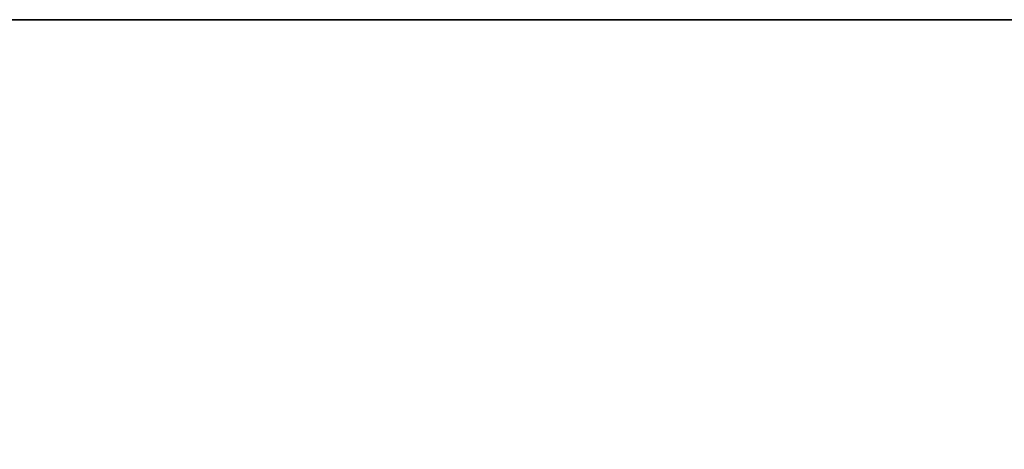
# Model space of a CAD drawing. Header units: millimetres. Extents: x -309 to 8059, y -96 to 57.
# Tile 43 of 99: x 2680 to 2725, y -20 to 0. Entities that reach past the tile are written whole.
import ezdxf

# ---------------------------------------------------------------- set-up
doc = ezdxf.new("R2010")
doc.units = ezdxf.units.MM
doc.layers.add('152', color=7, linetype='Continuous', true_color=0xffffff)

# ---------------------------------------------------------------- blocks, each defined once
blk = doc.blocks.new('UG_SURFACE_017')
at = {"layer": '152', "color": 252, "linetype": 'Continuous', "lineweight": 35}
for points in [[(2591, 0), (2591, 0, 2017), (3409, 0, 2017), (3409, 0)], [(3409, -39.3, 2017), (3409, 0, 2017), (2591, 0, 2017), (2591, -39.3, 2017)], [(2591, -39.3), (2591, 0), (3409, 0), (3409, -39.3)]]:
    blk.add_3dface(points, dxfattribs=at)

msp = doc.modelspace()

# ---------------------------------------------------------------- linework, layer by layer
at = {"layer": '152', "color": 252, "linetype": 'Continuous', "lineweight": 35}
for p, q in [((3409, 0), (2591, 0)), ((3409, 0, 2017), (2591, 0, 2017))]:
    msp.add_line(p, q, dxfattribs=at)

# ---------------------------------------------------------------- block references
msp.add_blockref('UG_SURFACE_017', (0, 0), dxfattribs=at)

doc.saveas('drawing.dxf')
